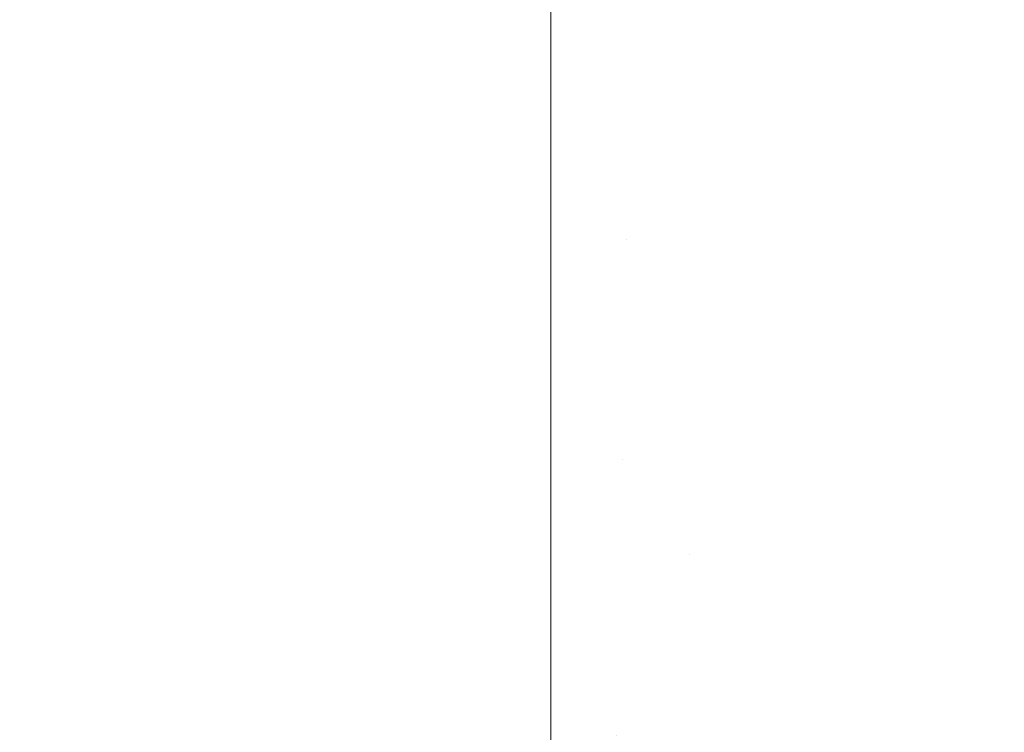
# Model space of a CAD drawing. Header units: centimetres. Extents: x -17.1 to 18.2, y 3.4 to 5.2.
# Tile 159 of 256: x -5.3088 to -5.2884, y 5.1662 to 5.181. Entities that reach past the tile are written whole.
import ezdxf

# ---------------------------------------------------------------- set-up
doc = ezdxf.new("R2010")
doc.units = ezdxf.units.CM
doc.header["$LTSCALE"] = 2.54
doc.layers.add('Lucido design-1', color=7, linetype='Continuous')

# ---------------------------------------------------------------- blocks, each defined once
blk = doc.blocks.new('Gruppo-4-1')
at = {"color": 7, "linetype": 'Continuous', "lineweight": 9}
for points, invisible_edges in [([(18.147234, 5.179547, -1872.254638), (18.147234, 5.182127, -1872.258156), (-17.020308, 5.182127, -1872.258156), (-17.020308, 5.180753, -1872.256282)], 10), ([(-17.020308, 5.179547, -1872.97639), (-17.020308, 5.182127, -1872.972872), (-5.297794, 5.182127, -1872.972872), (-5.297794, 5.180753, -1872.974746)], 10), ([(-5.29611, 5.181562, -1872.973615), (-5.296128, 5.180733, -1872.97476), (-5.297794, 5.180753, -1872.974746), (-5.297794, 5.182127, -1872.972872)], 11), ([(-5.292752, 5.181245, -1872.973615), (-5.292701, 5.182058, -1872.972454), (-5.291015, 5.181779, -1872.972454), (-5.291083, 5.180968, -1872.973615)], 15), ([(-5.291083, 5.180968, -1872.973615), (-5.291015, 5.181779, -1872.972454), (-5.289339, 5.181421, -1872.972454), (-5.289423, 5.180614, -1872.973615)], 15), ([(-5.294429, 5.181443, -1872.973615), (-5.294463, 5.180615, -1872.97476), (-5.296128, 5.180733, -1872.97476), (-5.29611, 5.181562, -1872.973615)], 15), ([(-5.292752, 5.181245, -1872.973615), (-5.292803, 5.180419, -1872.97476), (-5.294463, 5.180615, -1872.97476), (-5.294429, 5.181443, -1872.973615)], 15), ([(-5.291083, 5.180968, -1872.973615), (-5.291151, 5.180145, -1872.97476), (-5.292803, 5.180419, -1872.97476), (-5.292752, 5.181245, -1872.973615)], 15), ([(-5.289423, 5.180614, -1872.973615), (-5.289339, 5.181421, -1872.972454), (-5.287675, 5.180986, -1872.972454), (-5.287776, 5.180183, -1872.973615)], 15), ([(-5.289423, 5.180614, -1872.973615), (-5.289508, 5.179794, -1872.97476), (-5.291151, 5.180145, -1872.97476), (-5.291083, 5.180968, -1872.973615)], 15), ([(-17.020308, 5.180753, -1872.256282), (-17.020308, 5.179547, -1872.254638), (18.147234, 5.179547, -1872.254638)], 10), ([(-5.297794, 5.180753, -1872.974746), (-5.297794, 5.179547, -1872.97639), (-17.020308, 5.179547, -1872.97639)], 10), ([(-5.297794, 5.179547, -1872.97639), (-5.297794, 5.180753, -1872.974746), (-5.296128, 5.180733, -1872.97476), (-5.296145, 5.179891, -1872.975888)], 14), ([(-5.296145, 5.179891, -1872.975888), (-5.296128, 5.180733, -1872.97476), (-5.294463, 5.180615, -1872.97476), (-5.294498, 5.179775, -1872.975888)], 15), ([(-5.294498, 5.179775, -1872.975888), (-5.294463, 5.180615, -1872.97476), (-5.292803, 5.180419, -1872.97476), (-5.292856, 5.179581, -1872.975888)], 15), ([(-5.287776, 5.180183, -1872.973615), (-5.287878, 5.179368, -1872.97476), (-5.289508, 5.179794, -1872.97476), (-5.289423, 5.180614, -1872.973615)], 15), ([(-5.292856, 5.179581, -1872.975888), (-5.292803, 5.180419, -1872.97476), (-5.291151, 5.180145, -1872.97476), (-5.291221, 5.17931, -1872.975888)], 15), ([(-5.291221, 5.17931, -1872.975888), (-5.291151, 5.180145, -1872.97476), (-5.289508, 5.179794, -1872.97476), (-5.289595, 5.178963, -1872.975888)], 15), ([(-5.296145, 5.179891, -1872.975888), (-5.296163, 5.179038, -1872.976999), (-5.297794, 5.179547, -1872.97639)], 11), ([(-5.294498, 5.179775, -1872.975888), (-5.294533, 5.178923, -1872.976999), (-5.296163, 5.179038, -1872.976999), (-5.296145, 5.179891, -1872.975888)], 15), ([(-5.289595, 5.178963, -1872.975888), (-5.289508, 5.179794, -1872.97476), (-5.287878, 5.179368, -1872.97476), (-5.287981, 5.178541, -1872.975888)], 15), ([(-5.292856, 5.179581, -1872.975888), (-5.292908, 5.178731, -1872.976999), (-5.294533, 5.178923, -1872.976999), (-5.294498, 5.179775, -1872.975888)], 15), ([(18.147234, 5.176816, -1872.251235), (18.147234, 5.179547, -1872.254638), (-17.020308, 5.179547, -1872.254638), (-17.020308, 5.178193, -1872.252951)], 10), ([(-17.020308, 5.179066, -1872.97699), (-17.020308, 5.179547, -1872.97639), (-5.297794, 5.179547, -1872.97639), (-5.297794, 5.178193, -1872.978077)], 10), ([(-5.297794, 5.178193, -1872.978077), (-5.297794, 5.179547, -1872.97639), (-5.296163, 5.179038, -1872.976999), (-5.29618, 5.178174, -1872.978092)], 14), ([(-5.291221, 5.17931, -1872.975888), (-5.291291, 5.178463, -1872.976999), (-5.292908, 5.178731, -1872.976999), (-5.292856, 5.179581, -1872.975888)], 15), ([(-5.289595, 5.178963, -1872.975888), (-5.289683, 5.17812, -1872.976999), (-5.291291, 5.178463, -1872.976999), (-5.291221, 5.17931, -1872.975888)], 15), ([(-5.297794, 5.178193, -1872.978077), (-5.297794, 5.176816, -1872.979793), (-17.020308, 5.176816, -1872.979793), (-17.020308, 5.179066, -1872.97699)], 10), ([(-5.29618, 5.178174, -1872.978092), (-5.296163, 5.179038, -1872.976999), (-5.294533, 5.178923, -1872.976999), (-5.294569, 5.17806, -1872.978092)], 15), ([(-5.294569, 5.17806, -1872.978092), (-5.294533, 5.178923, -1872.976999), (-5.292908, 5.178731, -1872.976999), (-5.292962, 5.17787, -1872.978092)], 15), ([(-5.287981, 5.178541, -1872.975888), (-5.288086, 5.177702, -1872.976999), (-5.289683, 5.17812, -1872.976999), (-5.289595, 5.178963, -1872.975888)], 15), ([(-5.292962, 5.17787, -1872.978092), (-5.292908, 5.178731, -1872.976999), (-5.291291, 5.178463, -1872.976999), (-5.291362, 5.177605, -1872.978092)], 15), ([(-5.291362, 5.177605, -1872.978092), (-5.291291, 5.178463, -1872.976999), (-5.289683, 5.17812, -1872.976999), (-5.289772, 5.177266, -1872.978092)], 15), ([(-17.020308, 5.178193, -1872.252951), (-17.020308, 5.176816, -1872.251235), (18.147234, 5.176816, -1872.251235)], 10), ([(-5.29618, 5.178174, -1872.978092), (-5.296199, 5.177299, -1872.979168), (-5.297794, 5.176816, -1872.979793), (-5.297794, 5.178193, -1872.978077)], 11), ([(-5.294569, 5.17806, -1872.978092), (-5.294605, 5.177186, -1872.979168), (-5.296199, 5.177299, -1872.979168), (-5.29618, 5.178174, -1872.978092)], 15), ([(-5.292962, 5.17787, -1872.978092), (-5.293016, 5.176998, -1872.979168), (-5.294605, 5.177186, -1872.979168), (-5.294569, 5.17806, -1872.978092)], 15), ([(-5.289772, 5.177266, -1872.978092), (-5.289683, 5.17812, -1872.976999), (-5.288086, 5.177702, -1872.976999), (-5.288193, 5.176853, -1872.978092)], 15), ([(-5.291362, 5.177605, -1872.978092), (-5.291434, 5.176736, -1872.979168), (-5.293016, 5.176998, -1872.979168), (-5.292962, 5.17787, -1872.978092)], 15), ([(-5.289772, 5.177266, -1872.978092), (-5.289862, 5.176401, -1872.979168), (-5.291434, 5.176736, -1872.979168), (-5.291362, 5.177605, -1872.978092)], 15), ([(-5.297794, 5.176816, -1872.979793), (-5.296199, 5.177299, -1872.979168), (-5.296217, 5.176413, -1872.980227)], 11), ([(-5.296217, 5.176413, -1872.980227), (-5.296199, 5.177299, -1872.979168), (-5.294605, 5.177186, -1872.979168), (-5.294642, 5.176302, -1872.980227)], 15), ([(-5.294642, 5.176302, -1872.980227), (-5.294605, 5.177186, -1872.979168), (-5.293016, 5.176998, -1872.979168), (-5.293071, 5.176116, -1872.980227)], 15), ([(-5.288193, 5.176853, -1872.978092), (-5.288301, 5.175992, -1872.979168), (-5.289862, 5.176401, -1872.979168), (-5.289772, 5.177266, -1872.978092)], 15), ([(-5.293071, 5.176116, -1872.980227), (-5.293016, 5.176998, -1872.979168), (-5.291434, 5.176736, -1872.979168), (-5.291508, 5.175857, -1872.980227)], 15), ([(18.147234, 5.17394, -1872.247955), (18.147234, 5.176816, -1872.251235), (-17.020308, 5.176816, -1872.251235), (-17.020308, 5.175537, -1872.249776)], 10), ([(-17.020308, 5.175537, -1872.981252), (-17.020308, 5.176816, -1872.979793), (-5.297794, 5.176816, -1872.979793), (-5.297794, 5.175537, -1872.981252)], 10), ([(-5.296217, 5.176413, -1872.980227), (-5.296235, 5.175518, -1872.981267), (-5.297794, 5.175537, -1872.981252), (-5.297794, 5.176816, -1872.979793)], 11), ([(-5.291508, 5.175857, -1872.980227), (-5.291434, 5.176736, -1872.979168), (-5.289862, 5.176401, -1872.979168), (-5.289953, 5.175525, -1872.980227)], 15), ([(-5.294642, 5.176302, -1872.980227), (-5.294679, 5.175407, -1872.981267), (-5.296235, 5.175518, -1872.981267), (-5.296217, 5.176413, -1872.980227)], 15), ([(-5.289953, 5.175525, -1872.980227), (-5.289862, 5.176401, -1872.979168), (-5.288301, 5.175992, -1872.979168), (-5.28841, 5.175122, -1872.980227)], 15), ([(-5.293071, 5.176116, -1872.980227), (-5.293127, 5.175224, -1872.981267), (-5.294679, 5.175407, -1872.981267), (-5.294642, 5.176302, -1872.980227)], 15), ([(-5.291508, 5.175857, -1872.980227), (-5.291581, 5.174968, -1872.981267), (-5.293127, 5.175224, -1872.981267), (-5.293071, 5.176116, -1872.980227)], 15), ([(-5.28841, 5.175122, -1872.980227), (-5.288301, 5.175992, -1872.979168), (-5.286753, 5.175513, -1872.979168), (-5.28688, 5.174648, -1872.980227)], 15), ([(-5.289953, 5.175525, -1872.980227), (-5.290045, 5.17464, -1872.981267), (-5.291581, 5.174968, -1872.981267), (-5.291508, 5.175857, -1872.980227)], 15), ([(-17.020308, 5.175537, -1872.249776), (-17.020308, 5.17394, -1872.247955), (18.147234, 5.17394, -1872.247955)], 10), ([(-5.297794, 5.175537, -1872.981252), (-5.297794, 5.17394, -1872.983073), (-17.020308, 5.17394, -1872.983073), (-17.020308, 5.175537, -1872.981252)], 10), ([(-5.297794, 5.17394, -1872.983073), (-5.297794, 5.175537, -1872.981252), (-5.296235, 5.175518, -1872.981267), (-5.296254, 5.174613, -1872.982291)], 14), ([(-5.296254, 5.174613, -1872.982291), (-5.296235, 5.175518, -1872.981267), (-5.294679, 5.175407, -1872.981267), (-5.294716, 5.174504, -1872.982291)], 15), ([(-5.28841, 5.175122, -1872.980227), (-5.28852, 5.174242, -1872.981267), (-5.290045, 5.17464, -1872.981267), (-5.289953, 5.175525, -1872.980227)], 15), ([(-5.294716, 5.174504, -1872.982291), (-5.294679, 5.175407, -1872.981267), (-5.293127, 5.175224, -1872.981267), (-5.293183, 5.174323, -1872.982291)], 15), ([(-5.293183, 5.174323, -1872.982291), (-5.293127, 5.175224, -1872.981267), (-5.291581, 5.174968, -1872.981267), (-5.291656, 5.17407, -1872.982291)], 15), ([(-5.28688, 5.174648, -1872.980227), (-5.287008, 5.173773, -1872.981267), (-5.28852, 5.174242, -1872.981267), (-5.28841, 5.175122, -1872.980227)], 15), ([(-5.291656, 5.17407, -1872.982291), (-5.291581, 5.174968, -1872.981267), (-5.290045, 5.17464, -1872.981267), (-5.290138, 5.173746, -1872.982291)], 15), ([(-5.296254, 5.174613, -1872.982291), (-5.296273, 5.173699, -1872.983296), (-5.297794, 5.17394, -1872.983073)], 11), ([(-5.294716, 5.174504, -1872.982291), (-5.294754, 5.173591, -1872.983296), (-5.296273, 5.173699, -1872.983296), (-5.296254, 5.174613, -1872.982291)], 15), ([(-5.293183, 5.174323, -1872.982291), (-5.293239, 5.173412, -1872.983296), (-5.294754, 5.173591, -1872.983296), (-5.294716, 5.174504, -1872.982291)], 15), ([(-5.290138, 5.173746, -1872.982291), (-5.290045, 5.17464, -1872.981267), (-5.28852, 5.174242, -1872.981267), (-5.288631, 5.173352, -1872.982291)], 15), ([(-5.291656, 5.17407, -1872.982291), (-5.291731, 5.173162, -1872.983296), (-5.293239, 5.173412, -1872.983296), (-5.293183, 5.174323, -1872.982291)], 15), ([(-5.290138, 5.173746, -1872.982291), (-5.290232, 5.172843, -1872.983296), (-5.291731, 5.173162, -1872.983296), (-5.291656, 5.17407, -1872.982291)], 15), ([(-5.288631, 5.173352, -1872.982291), (-5.28852, 5.174242, -1872.981267), (-5.287008, 5.173773, -1872.981267), (-5.287138, 5.172889, -1872.982291)], 15), ([(18.147234, 5.171865, -1872.245788), (18.147234, 5.17394, -1872.247955), (-17.020308, 5.17394, -1872.247955), (-17.020308, 5.172795, -1872.246759)], 10), ([(-17.020308, 5.171865, -1872.98524), (-17.020308, 5.17394, -1872.983073), (-5.297794, 5.17394, -1872.983073), (-5.297794, 5.172795, -1872.984269)], 10), ([(-5.297794, 5.172795, -1872.984269), (-5.297794, 5.17394, -1872.983073), (-5.296273, 5.173699, -1872.983296), (-5.296292, 5.172776, -1872.984284)], 14), ([(-5.296292, 5.172776, -1872.984284), (-5.296273, 5.173699, -1872.983296), (-5.294754, 5.173591, -1872.983296), (-5.294792, 5.17267, -1872.984284)], 15), ([(-5.288631, 5.173352, -1872.982291), (-5.288744, 5.172453, -1872.983296), (-5.290232, 5.172843, -1872.983296), (-5.290138, 5.173746, -1872.982291)], 15), ([(-5.294792, 5.17267, -1872.984284), (-5.294754, 5.173591, -1872.983296), (-5.293239, 5.173412, -1872.983296), (-5.293297, 5.172493, -1872.984284)], 15), ([(-5.293297, 5.172493, -1872.984284), (-5.293239, 5.173412, -1872.983296), (-5.291731, 5.173162, -1872.983296), (-5.291808, 5.172246, -1872.984284)], 15), ([(-5.287138, 5.172889, -1872.982291), (-5.287269, 5.171996, -1872.983296), (-5.288744, 5.172453, -1872.983296), (-5.288631, 5.173352, -1872.982291)], 15), ([(-5.291808, 5.172246, -1872.984284), (-5.291731, 5.173162, -1872.983296), (-5.290232, 5.172843, -1872.983296), (-5.290327, 5.171931, -1872.984284)], 15), ([(-5.290327, 5.171931, -1872.984284), (-5.290232, 5.172843, -1872.983296), (-5.288744, 5.172453, -1872.983296), (-5.288858, 5.171546, -1872.984284)], 15), ([(-17.020308, 5.172795, -1872.246759), (-17.020308, 5.171865, -1872.245788), (18.147234, 5.171865, -1872.245788)], 10), ([(-5.297794, 5.172795, -1872.984269), (-5.297794, 5.171865, -1872.98524), (-17.020308, 5.171865, -1872.98524)], 10), ([(-5.296292, 5.172776, -1872.984284), (-5.296312, 5.171845, -1872.985254), (-5.297794, 5.171865, -1872.98524), (-5.297794, 5.172795, -1872.984269)], 11), ([(-5.294792, 5.17267, -1872.984284), (-5.294831, 5.17174, -1872.985254), (-5.296312, 5.171845, -1872.985254), (-5.296292, 5.172776, -1872.984284)], 15), ([(-5.293297, 5.172493, -1872.984284), (-5.293354, 5.171566, -1872.985254), (-5.294831, 5.17174, -1872.985254), (-5.294792, 5.17267, -1872.984284)], 15), ([(-5.291808, 5.172246, -1872.984284), (-5.291884, 5.171322, -1872.985254), (-5.293354, 5.171566, -1872.985254), (-5.293297, 5.172493, -1872.984284)], 15), ([(-5.288858, 5.171546, -1872.984284), (-5.288744, 5.172453, -1872.983296), (-5.287269, 5.171996, -1872.983296), (-5.287401, 5.171095, -1872.984284)], 15), ([(-5.290327, 5.171931, -1872.984284), (-5.290423, 5.171011, -1872.985254), (-5.291884, 5.171322, -1872.985254), (-5.291808, 5.172246, -1872.984284)], 15), ([(-17.020308, 5.171865, -1872.245788), (-17.020308, 5.170923, -1872.244803), (18.147234, 5.170923, -1872.244803), (18.147234, 5.171865, -1872.245788)], 10), ([(-5.297794, 5.171865, -1872.98524), (-5.297794, 5.170923, -1872.986225), (-17.020308, 5.170923, -1872.986225), (-17.020308, 5.171865, -1872.98524)], 10), ([(-5.297794, 5.170923, -1872.986225), (-5.297794, 5.171865, -1872.98524), (-5.296312, 5.171845, -1872.985254)], 10), ([(-5.296312, 5.171845, -1872.985254), (-5.296351, 5.16996, -1872.987141), (-5.297794, 5.170923, -1872.986225)], 11), ([(-5.296312, 5.171845, -1872.985254), (-5.294831, 5.17174, -1872.985254), (-5.294909, 5.169858, -1872.987141), (-5.296351, 5.16996, -1872.987141)], 15), ([(-5.288858, 5.171546, -1872.984284), (-5.288972, 5.170631, -1872.985254), (-5.290423, 5.171011, -1872.985254), (-5.290327, 5.171931, -1872.984284)], 15), ([(-5.294909, 5.169858, -1872.987141), (-5.294831, 5.17174, -1872.985254), (-5.293354, 5.171566, -1872.985254), (-5.293413, 5.170631, -1872.986206)], 15), ([(-5.293413, 5.170631, -1872.986206), (-5.293354, 5.171566, -1872.985254), (-5.291884, 5.171322, -1872.985254), (-5.291962, 5.17039, -1872.986206)], 15), ([(-5.287401, 5.171095, -1872.984284), (-5.287534, 5.170186, -1872.985254), (-5.288972, 5.170631, -1872.985254), (-5.288858, 5.171546, -1872.984284)], 15), ([(-5.291962, 5.17039, -1872.986206), (-5.291884, 5.171322, -1872.985254), (-5.290423, 5.171011, -1872.985254), (-5.29052, 5.170083, -1872.986206)], 15), ([(-5.29052, 5.170083, -1872.986206), (-5.290423, 5.171011, -1872.985254), (-5.288972, 5.170631, -1872.985254), (-5.289088, 5.169708, -1872.986206)], 15), ([(-17.020308, 5.170923, -1872.244803), (-17.020308, 5.167771, -1872.241786), (18.147234, 5.167771, -1872.241786), (18.147234, 5.169981, -1872.243902)], 10), ([(18.147234, 5.169981, -1872.243902), (18.147234, 5.170923, -1872.244803), (-17.020308, 5.170923, -1872.244803)], 10), ([(-17.020308, 5.168075, -1872.988951), (-17.020308, 5.169981, -1872.987127), (-5.297794, 5.170923, -1872.986225), (-5.297794, 5.167771, -1872.989242)], 10), ([(-17.020308, 5.169981, -1872.987127), (-17.020308, 5.170923, -1872.986225), (-5.297794, 5.170923, -1872.986225)], 10), ([(-5.29639, 5.168048, -1872.988957), (-5.297794, 5.167771, -1872.989242), (-5.297794, 5.170923, -1872.986225), (-5.296351, 5.16996, -1872.987141)], 13), ([(-5.293413, 5.170631, -1872.986206), (-5.293471, 5.169688, -1872.987141), (-5.294909, 5.169858, -1872.987141)], 11), ([(-5.291962, 5.17039, -1872.986206), (-5.29204, 5.169451, -1872.987141), (-5.293471, 5.169688, -1872.987141), (-5.293413, 5.170631, -1872.986206)], 15), ([(-5.289088, 5.169708, -1872.986206), (-5.288972, 5.170631, -1872.985254), (-5.287534, 5.170186, -1872.985254), (-5.287669, 5.169269, -1872.986206)], 15), ([(-5.29052, 5.170083, -1872.986206), (-5.290617, 5.169148, -1872.987141), (-5.29204, 5.169451, -1872.987141), (-5.291962, 5.17039, -1872.986206)], 15), ([(-5.289088, 5.169708, -1872.986206), (-5.289204, 5.168778, -1872.987141), (-5.290617, 5.169148, -1872.987141), (-5.29052, 5.170083, -1872.986206)], 15), ([(-5.296351, 5.16996, -1872.987141), (-5.294909, 5.169858, -1872.987141), (-5.294988, 5.167948, -1872.988957), (-5.29639, 5.168048, -1872.988957)], 15), ([(-5.29359, 5.167783, -1872.988957), (-5.294988, 5.167948, -1872.988957), (-5.294909, 5.169858, -1872.987141), (-5.293471, 5.169688, -1872.987141)], 15), ([(-5.293471, 5.169688, -1872.987141), (-5.29204, 5.169451, -1872.987141), (-5.292198, 5.167553, -1872.988957), (-5.29359, 5.167783, -1872.988957)], 15), ([(-5.287669, 5.169269, -1872.986206), (-5.287804, 5.168345, -1872.987141), (-5.289204, 5.168778, -1872.987141), (-5.289088, 5.169708, -1872.986206)], 15), ([(-5.290814, 5.167257, -1872.988957), (-5.292198, 5.167553, -1872.988957), (-5.29204, 5.169451, -1872.987141), (-5.290617, 5.169148, -1872.987141)], 15), ([(-5.290617, 5.169148, -1872.987141), (-5.289204, 5.168778, -1872.987141), (-5.28944, 5.166898, -1872.988957), (-5.290814, 5.167257, -1872.988957)], 15), ([(-5.288078, 5.166476, -1872.988957), (-5.28944, 5.166898, -1872.988957), (-5.289204, 5.168778, -1872.987141), (-5.287804, 5.168345, -1872.987141)], 15), ([(-5.297794, 5.167771, -1872.989242), (-17.020308, 5.167771, -1872.989242), (-17.020308, 5.168075, -1872.988951)], 9), ([(-5.297794, 5.167771, -1872.989242), (-5.29639, 5.168048, -1872.988957), (-5.29643, 5.166111, -1872.990701)], 11), ([(-5.29639, 5.168048, -1872.988957), (-5.294988, 5.167948, -1872.988957), (-5.295068, 5.166014, -1872.990701), (-5.29643, 5.166111, -1872.990701)], 15), ([(-5.29371, 5.165854, -1872.990701), (-5.295068, 5.166014, -1872.990701), (-5.294988, 5.167948, -1872.988957), (-5.29359, 5.167783, -1872.988957)], 15), ([(18.147234, 5.167771, -1872.241786), (-17.020308, 5.167771, -1872.241786), (-17.020308, 5.164491, -1872.23891), (18.147234, 5.164491, -1872.23891)], 5), ([(-17.020308, 5.167771, -1872.989242), (-5.297794, 5.167771, -1872.989242), (-5.297794, 5.164491, -1872.992118), (-17.020308, 5.164491, -1872.992118)], 5), ([(-5.29643, 5.166111, -1872.990701), (-5.297794, 5.164491, -1872.992118), (-5.297794, 5.167771, -1872.989242)], 9), ([(-5.29359, 5.167783, -1872.988957), (-5.292198, 5.167553, -1872.988957), (-5.292358, 5.16563, -1872.990701), (-5.29371, 5.165854, -1872.990701)], 15), ([(-5.291013, 5.165343, -1872.990701), (-5.292358, 5.16563, -1872.990701), (-5.292198, 5.167553, -1872.988957), (-5.290814, 5.167257, -1872.988957)], 15), ([(-5.290814, 5.167257, -1872.988957), (-5.28944, 5.166898, -1872.988957), (-5.289679, 5.164994, -1872.990701), (-5.291013, 5.165343, -1872.990701)], 15), ([(-5.288356, 5.164584, -1872.990701), (-5.289679, 5.164994, -1872.990701), (-5.28944, 5.166898, -1872.988957), (-5.288078, 5.166476, -1872.988957)], 15)]:
    blk.add_3dface(points, dxfattribs=dict(at, invisible_edges=invisible_edges))
blk = doc.blocks.new('Gruppo-5-1')
at = {"color": 7}
blk.add_blockref('Gruppo-4-1', (0, 0), dxfattribs=at)

msp = doc.modelspace()

# ---------------------------------------------------------------- block references
at = {"layer": 'Lucido design-1', "color": 7}
msp.add_blockref('Gruppo-5-1', (0, 0), dxfattribs=at)

doc.saveas('drawing.dxf')
